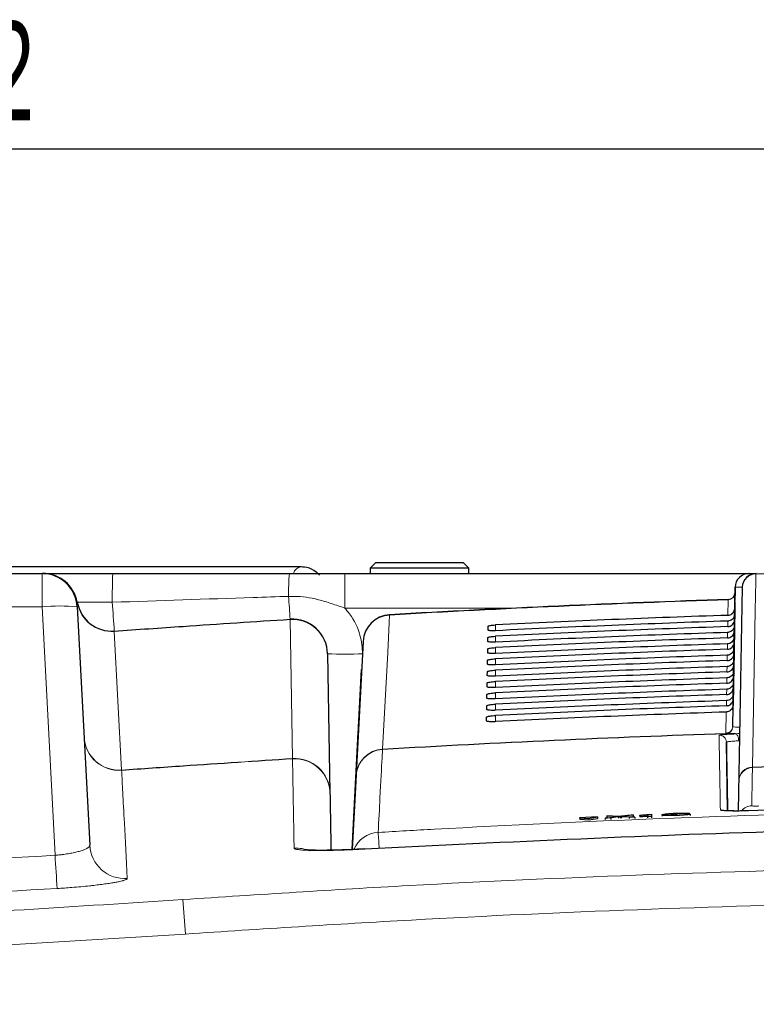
# Paper-space layout 'Blatt5' of a CAD drawing. Header units: millimetres. Extents: x 5 to 418, y 2 to 292.
# Tile 18 of 30: x 211 to 238, y 238 to 273. Entities that reach past the tile are written whole.
import ezdxf

# ---------------------------------------------------------------- set-up
doc = ezdxf.new("R2010")
doc.units = ezdxf.units.MM
doc.layers.add('SLD-0', color=7, linetype='Continuous')
doc.styles.add('SLDTEXTSTYLE1', font='TXT', dxfattribs={"width": 0.605})
doc.dimstyles.new('SLDDIMSTYLE6', dxfattribs={"dimtxt": 3.5, "dimasz": 3.302, "dimexe": 0, "dimexo": 0.0625, "dimgap": 0.875, "dimtad": 1, "dimlfac": 2, "dimrnd": 1e-09, "dimzin": 12, "dimdsep": 46, "dimtxsty": 'SLDTEXTSTYLE1', "dimsah": 1, "dimcen": 0.09, "dimadec": 0, "dimazin": 3, "dimtfac": 1, "dimtofl": 0, "dimtmove": 0, "dimatfit": 3, "dimfxl": 1, "dimfrac": 2, "dimtolj": 1, "dimtzin": 12, "dimarcsym": 0})

# ---------------------------------------------------------------- blocks, each defined once
blk = doc.blocks.new('_D_34')
at = {"layer": 'SLD-0', "color": 7}
for p, q in [((113.293, 153.905), (113.293, 269.669)), ((309.293, 153.905), (309.293, 269.669)), ((113.293, 268.669), (309.293, 268.669))]:
    blk.add_line(p, q, dxfattribs=at)
for points in [[(113.293, 268.669), (116.595, 268.161), (116.595, 269.177)], [(309.293, 268.669), (305.991, 269.177), (305.991, 268.161)]]:
    blk.add_solid(points, dxfattribs=at)
at = {"layer": 'SLD-0', "color": 7, "insert": (207.282, 273.18), "char_height": 3.5, "attachment_point": 1, "style": 'SLDTEXTSTYLE1'}
blk.add_mtext('392', dxfattribs=at)

psp = doc.layouts.new('Blatt5')

# ---------------------------------------------------------------- linework, layer by layer
at = {"color": 7, "linetype": 'Continuous', "lineweight": 25}
for p, q in [((221.474, 253.8488), (207.2877, 253.8488)), ((224.1176, 254.0073), (223.9176, 253.8073)), ((223.9176, 253.8073), (223.9176, 253.6183)), ((227.4176, 253.8073), (223.9176, 253.8073)), ((224.1176, 254.0073), (227.2176, 254.0073)), ((227.4176, 253.8073), (227.2176, 254.0073)), ((227.4176, 253.6183), (227.4176, 253.8073)), ((132.801, 253.6183), (212.2841, 253.6183)), ((212.3279, 253.6183), (214.7911, 253.6183)), ((223.0246, 253.6183), (237.3589, 253.6183)), ((237.3589, 253.6183), (237.6097, 253.6183)), ((236.773, 248.1989), (236.859, 253.127)), ((236.859, 253.127), (236.8539, 252.8369)), ((237.1097, 253.127), (236.9714, 245.2002)), ((236.6141, 252.6959), (236.6141, 252.6959)), ((236.8558, 252.9414), (236.8556, 252.9303)), ((236.8558, 252.9414), (236.8558, 252.9414)), ((213.5324, 252.4337), (213.9751, 243.9873)), ((236.8458, 252.3727), (236.7862, 248.9566)), ((236.79, 249.1742), (236.8458, 252.3727)), ((236.8458, 252.3727), (236.7932, 249.3594)), ((236.797, 249.5751), (236.8458, 252.3727)), ((236.8458, 252.3727), (236.8003, 249.7622)), ((236.804, 249.976), (236.8458, 252.3727)), ((236.8458, 252.3727), (236.8073, 250.165)), ((236.811, 250.3769), (236.8458, 252.3727)), ((236.8458, 252.3727), (236.8143, 250.5678)), ((236.818, 250.7779), (236.8458, 252.3727)), ((236.8458, 252.3727), (236.8214, 250.9706)), ((236.825, 251.1788), (236.8458, 252.3727)), ((236.8458, 252.3727), (236.8284, 251.3734)), ((236.832, 251.5797), (236.8458, 252.3727)), ((236.8458, 252.3727), (236.8354, 251.7762)), ((236.839, 251.9806), (236.8458, 252.3727)), ((236.8458, 252.3727), (236.8425, 252.179)), ((236.8457, 252.3727), (236.846, 252.3815)), ((236.8501, 252.6183), (236.8458, 252.3727)), ((236.8458, 252.3727), (236.8501, 252.6183)), ((236.8501, 252.6183), (236.8458, 252.3727)), ((236.8458, 252.3727), (236.8501, 252.6183)), ((236.8501, 252.6183), (236.8458, 252.3727)), ((236.8458, 252.3727), (236.8501, 252.6183)), ((236.8501, 252.6183), (236.8458, 252.3727)), ((236.8458, 252.3727), (236.8501, 252.6183)), ((236.8501, 252.6183), (236.8458, 252.3727)), ((236.8458, 252.3727), (236.8501, 252.6183)), ((236.8501, 252.6183), (236.8458, 252.3727)), ((236.8458, 252.3727), (236.8501, 252.6183)), ((236.8501, 252.6183), (236.8458, 252.3727)), ((236.8458, 252.3727), (236.8501, 252.6183)), ((236.8501, 252.6183), (236.8458, 252.3727)), ((236.8458, 252.3727), (236.8501, 252.6183)), ((236.8501, 252.6183), (236.8458, 252.3727)), ((236.846, 252.3815), (236.8501, 252.6183)), ((236.8501, 252.6183), (236.8501, 252.6183)), ((236.8501, 252.6183), (236.8501, 252.6183)), ((236.8501, 252.6183), (236.8501, 252.6183)), ((236.8501, 252.6183), (236.8501, 252.6183)), ((236.8501, 252.6183), (236.8501, 252.6183)), ((236.8501, 252.6183), (236.8501, 252.6183)), ((236.8501, 252.6183), (236.8501, 252.6183)), ((236.8501, 252.6183), (236.8501, 252.6183)), ((236.8501, 252.6183), (236.8501, 252.6183)), ((224.609, 252.1549), (224.609, 252.1549)), ((228.1, 251.6119), (228.1024, 251.746)), ((228.1, 251.6099), (228.1024, 251.746)), ((228.093, 251.2096), (228.0953, 251.3437)), ((228.093, 251.2077), (228.0953, 251.3437)), ((223.6674, 251.2089), (223.2808, 243.8331)), ((228.0859, 250.8055), (228.0883, 250.9415)), ((228.086, 250.8074), (228.0883, 250.9415)), ((222.4078, 250.7707), (222.4938, 245.8459)), ((228.0789, 250.4033), (228.0813, 250.5392)), ((228.079, 250.4051), (228.0813, 250.5392)), ((223.2808, 243.8331), (223.6155, 250.2183)), ((223.6026, 249.9727), (223.6155, 250.2183)), ((223.6155, 250.2183), (223.6026, 249.9727)), ((223.6155, 250.2183), (223.6026, 249.9727)), ((223.2808, 243.8331), (223.6026, 249.9727)), ((223.6026, 249.9727), (223.2808, 243.8331)), ((223.6026, 249.9727), (223.2808, 243.8331)), ((223.5917, 249.7645), (223.5963, 249.8527)), ((228.0719, 250.0028), (228.0743, 250.1369)), ((228.0719, 250.001), (228.0743, 250.1369)), ((223.2808, 243.8331), (223.5835, 249.6081)), ((223.5789, 249.5199), (223.2808, 243.8331)), ((228.0649, 249.6006), (228.0673, 249.7347)), ((228.0649, 249.5988), (228.0673, 249.7347)), ((223.2808, 243.8331), (223.5624, 249.2057)), ((223.5705, 249.3602), (223.5752, 249.4503)), ((228.0579, 249.1983), (228.0602, 249.3324)), ((228.0579, 249.1966), (228.0602, 249.3324)), ((223.5577, 249.1155), (223.2808, 243.8331)), ((228.0508, 248.7944), (228.0532, 248.9301)), ((228.0509, 248.796), (228.0532, 248.9301)), ((228.0438, 248.3937), (228.0462, 248.5278)), ((228.0438, 248.3922), (228.0462, 248.5278)), ((223.5069, 248.1472), (223.5119, 248.243)), ((223.2808, 243.8331), (223.4991, 247.9984)), ((223.4941, 247.9025), (223.2808, 243.8331)), ((223.4857, 247.7428), (223.4908, 247.8406)), ((223.2808, 243.8331), (223.478, 247.5959)), ((223.4729, 247.4982), (223.2808, 243.8331)), ((223.4645, 247.3385), (223.4698, 247.4381)), ((236.5899, 245.2067), (236.5474, 247.6399)), ((223.2808, 243.8331), (223.4569, 247.1935)), ((223.4517, 247.0938), (223.2808, 243.8331)), ((223.2808, 243.8331), (223.4358, 246.791)), ((223.4433, 246.9341), (223.4487, 247.0357)), ((223.4305, 246.6895), (223.2808, 243.8331)), ((223.2808, 243.8331), (223.4147, 246.3886)), ((223.4181, 246.4525), (223.4172, 246.4355)), ((223.4222, 246.5298), (223.4276, 246.6332)), ((223.4093, 246.2851), (223.2808, 243.8331)), ((223.401, 246.1254), (223.4065, 246.2307)), ((236.9903, 246.2813), (236.9897, 246.2491)), ((223.2808, 243.8331), (223.3937, 245.9861)), ((223.3881, 245.8808), (223.2808, 243.8331)), ((231.9808, 244.9891), (231.3462, 244.9641)), ((231.3462, 244.9641), (231.6647, 244.9401)), ((231.3462, 244.9641), (231.3482, 244.9143)), ((231.6647, 244.9401), (231.9808, 244.9891)), ((231.9808, 244.9891), (231.9828, 244.9392)), ((232.2543, 244.945), (232.6776, 245.0028)), ((232.452, 244.9527), (232.2543, 244.945)), ((232.3106, 245.0237), (232.5058, 245.0313)), ((232.6776, 245.0028), (232.3106, 245.0237)), ((232.3106, 245.0237), (232.3126, 244.9738)), ((232.3198, 244.9734), (232.3126, 244.9738)), ((232.723, 244.9897), (232.452, 244.9527)), ((232.452, 244.9527), (232.4539, 244.9034)), ((232.5058, 245.0313), (232.707, 245.0199)), ((232.7769, 244.9971), (232.7788, 244.9486)), ((233.1048, 244.9784), (232.8242, 244.9944)), ((232.8416, 245.0252), (233.0408, 245.0524)), ((233.2388, 245.0602), (232.8742, 245.0104)), ((232.8742, 245.0104), (233.3002, 244.9861)), ((233.0408, 245.0524), (233.2388, 245.0602)), ((233.3002, 244.9861), (233.1048, 244.9784)), ((233.1048, 244.9784), (233.1067, 244.9304)), ((233.2388, 245.0602), (233.2407, 245.0121)), ((233.3002, 244.9861), (233.3021, 244.9383)), ((233.4832, 245.0416), (233.4829, 245.0506)), ((233.4832, 245.0416), (233.4851, 244.9939)), ((233.75, 245.0038), (233.7481, 245.0633)), ((233.8974, 245.0096), (233.75, 245.0038)), ((233.75, 245.0038), (233.7519, 244.9562)), ((233.8, 245.0822), (233.8948, 245.086)), ((233.8948, 245.086), (233.8974, 245.0096)), ((233.8948, 245.086), (233.8967, 245.0382)), ((233.8974, 245.0096), (233.8992, 244.962)), ((234.2644, 245.0628), (234.2663, 245.015)), ((234.785, 245.1131), (234.7869, 245.0643)), ((235.2362, 245.1175), (235.0742, 245.1088)), ((235.1045, 245.084), (235.2666, 245.0879)), ((235.2362, 245.1175), (235.2373, 245.0872)), ((235.2666, 245.0879), (235.2686, 245.038)), ((231.3482, 244.9143), (231.6667, 244.8902)), ((231.6647, 244.9401), (231.6667, 244.8902)), ((231.6667, 244.8902), (231.9828, 244.9392)), ((232.2543, 244.945), (232.2562, 244.8951))]:
    psp.add_line(p, q, dxfattribs=at)
at = {"color": 7, "linetype": 'Continuous', "lineweight": 18}
for p, q in [((212.2841, 252.4337), (212.2841, 253.6183)), ((223.0246, 252.3901), (223.0246, 253.6183)), ((236.9903, 246.2813), (237.1097, 253.127)), ((237.1097, 253.127), (237.1097, 253.127)), ((236.6042, 252.1344), (236.6138, 252.687)), ((236.6138, 252.687), (236.6141, 252.6959)), ((236.8556, 252.9303), (236.846, 252.3815)), ((212.2841, 252.4337), (132.801, 252.4337)), ((212.7454, 243.6317), (212.2841, 252.4337)), ((213.5339, 252.5844), (213.5324, 252.4337)), ((213.5346, 252.5963), (213.5339, 252.5844)), ((214.7774, 252.5963), (213.5346, 252.5963)), ((229.0791, 252.3901), (223.0246, 252.3901)), ((236.8458, 252.3727), (236.8457, 252.3727)), ((221.166, 247.0597), (221.0798, 251.9845)), ((224.6095, 252.1461), (224.609, 252.1549)), ((236.5972, 251.7335), (236.6006, 251.9307)), ((236.8425, 252.179), (236.839, 251.9806)), ((214.8478, 251.5652), (214.8465, 251.5771)), ((228.3676, 251.5894), (228.3676, 251.7946)), ((236.8354, 251.7762), (236.832, 251.5797)), ((214.8478, 251.5652), (215.1057, 246.6531)), ((228.3676, 251.1865), (228.3676, 251.3937)), ((236.5902, 251.3326), (236.5936, 251.5279)), ((236.8284, 251.3734), (236.825, 251.1788)), ((223.4181, 246.4525), (223.6674, 251.2089)), ((223.6674, 251.2089), (223.6674, 251.2089)), ((228.3676, 250.7837), (228.3676, 250.9927)), ((236.5832, 250.9316), (236.5866, 251.1251)), ((236.8214, 250.9706), (236.818, 250.7779)), ((228.3676, 250.3808), (228.3676, 250.5917)), ((236.5762, 250.5307), (236.5795, 250.7223)), ((236.8143, 250.5678), (236.811, 250.3769)), ((228.3676, 249.978), (228.3676, 250.1908)), ((236.5692, 250.1298), (236.5725, 250.3195)), ((236.5622, 249.7289), (236.5655, 249.9167)), ((236.8073, 250.165), (236.804, 249.976)), ((228.3676, 249.5751), (228.3676, 249.7898)), ((236.5552, 249.3279), (236.5585, 249.5139)), ((236.8003, 249.7622), (236.797, 249.5751)), ((228.3676, 249.1723), (228.3676, 249.3888)), ((236.7932, 249.3594), (236.79, 249.1742)), ((228.3676, 248.7694), (228.3676, 248.9879)), ((236.5483, 248.927), (236.5515, 249.1111)), ((236.7862, 248.9566), (236.773, 248.1989)), ((228.3676, 248.3666), (228.3676, 248.5869)), ((236.5313, 247.9556), (236.5444, 248.7083)), ((236.773, 248.1989), (236.774, 248.1906)), ((236.774, 248.1906), (236.779, 248.1843)), ((236.5326, 247.9476), (236.5313, 247.9556)), ((236.5389, 247.9393), (236.5326, 247.9476)), ((224.3578, 247.3811), (224.3592, 247.3897)), ((221.1664, 247.0483), (221.166, 247.0597)), ((237.472, 246.7391), (237.4731, 246.7552)), ((236.9714, 245.2002), (236.9897, 246.2491)), ((232.723, 244.9897), (232.7249, 244.9411)), ((232.8242, 244.9944), (232.8261, 244.946))]:
    psp.add_line(p, q, dxfattribs=at)
at = {"color": 7, "linetype": 'Continuous', "lineweight": 18, "flags": 128}
for points in [[(237.593, 253.601), (237.5885, 253.3419), (237.5703, 252.3055), (237.4977, 248.1597), (237.4731, 246.7552)], [(224.6095, 252.1461), (224.5955, 251.8797), (224.5394, 250.8138), (224.3592, 247.3897)], [(236.9867, 247.6865), (236.9825, 247.7341), (236.9748, 247.7797), (236.9636, 247.8216), (236.9495, 247.8584), (236.933, 247.8886), (236.9147, 247.9112), (236.8952, 247.9254), (236.8753, 247.9305)], [(237.472, 246.7391), (237.4709, 246.6767), (237.4665, 246.4273), (237.4483, 245.3846)]]:
    psp.add_lwpolyline(points, dxfattribs=at)
at = {"color": 7, "linetype": 'Continuous', "lineweight": 18}
for centre, radius, start, end in [((221.5061, 253.531), 0.3194, 95.71013, 163.56836), ((212.3029, 252.3684), 1.2499, 9.9497, 89.99677), ((236.0415, 252.8219), 21.2653, 177.85377, 180.6079), ((228.7316, 252.9644), 7.7055, 175.13165, 181.17666), ((237.6001, 253.1104), 0.4907, 90.83095, 178.05314), ((237.6166, 253.595), 0.0243, 106.55634, 165.709), ((377.7129, 262.4728), 156.9831, 183.530367, 183.826508), ((253.1176, -247.0317), 499.9912, 91.891572, 93.268618), ((236.6069, 252.9357), 0.2488, 271.59586, 358.76105), ((212.9083, 246.4519), 6.0143, 84.04331, 95.95669), ((214.7597, 252.8081), 1.2461, 190.34357, 274.05203), ((419.3019, 265.9566), 204.9604, 183.737472, 184.023055), ((221.1554, 251.9905), 0.0758, 175.47905, 184.52095), ((221.1635, 250.7426), 1.2447, 1.29334, 93.85428), ((224.6602, 251.153), 0.9944, 92.92279, 176.77859), ((223.0327, 268.6801), 17.9203, 268.00162, 271.99838), ((236.5243, 248.2043), 0.2488, 271.62305, 358.7612), ((236.5236, 248.198), 0.2506, 272.07739, 358.3284), ((236.529, 248.1891), 0.25, 272.2748, 358.88583), ((215.0221, 247.8886), 1.2497, 183.01364, 273.83897), ((215.0163, 247.8941), 1.2443, 183.28143, 274.1209), ((253.1176, -247.0317), 495.257, 91.919054, 93.328904), ((236.2975, 247.6355), 0.25, 1.01182, 91.95839), ((224.4109, 246.3966), 0.9944, 92.98217, 176.77889), ((221.2494, 245.8178), 1.2447, 1.29328, 93.84438), ((221.2446, 245.8011), 1.2497, 1.01429, 93.59121), ((224.4156, 246.383), 0.9998, 93.31444, 176.99074), ((237.4891, 246.2399), 0.4995, 91.95675, 178.94807), ((237.4806, 246.2646), 0.4907, 90.87432, 178.05408), ((253.1176, -196.3817), 443.413, 87.978076, 92.021924), ((214.9836, 246.6474), 0.1223, 357.33326, 2.66087), ((237.4658, 244.8846), 0.5003, 92.00553, 139.79922), ((236.3436, 244.9888), 0.2504, 64.35013, 91.95167), ((224.2609, 243.4434), 0.9996, 93.30523, 156.67866), ((176.6203, 241.1302), 47.6981, 3.29741, 3.98065), ((215.2215, 244.0545), 1.2482, 183.0857, 273.89484), ((318.1358, 250.0126), 105.5834, 183.464742, 184.105571), ((221.2997, 242.632), 1.2526, 67.32318, 93.53807), ((-83.6876, 220.0626), 301.7729, 3.948293, 4.180663)]:
    psp.add_arc(centre, radius, start, end, dxfattribs=at)
at = {"color": 7, "linetype": 'Continuous', "lineweight": 25}
for centre, radius, start, end in [((212.2841, 252.3683), 1.25, 3, 90), ((212.3056, 252.3683), 1.25, 10.50944, 90), ((237.3589, 253.1183), 0.5, 90, 179), ((237.3589, 253.1183), 0.5, 90, 179), ((237.6097, 253.1183), 0.5, 90, 179), ((237.6097, 253.1183), 0.5, 90, 179), ((253.1176, -247.0317), 500, 91.891508, 93.268618), ((236.6058, 252.9457), 0.25, 271.89151, 359), ((236.6058, 252.9457), 0.25, 271.89151, 359), ((214.7637, 252.8243), 1.25, 190.50944, 273.80052), ((221.158, 250.7489), 1.25, 1, 93.58814), ((224.666, 251.1565), 1, 93.26862, 177), ((224.666, 251.1565), 1, 93.26862, 177), ((253.1176, -247.0317), 495.2486, 91.91836, 93.329121), ((253.1176, -196.3817), 443.3969, 87.977857, 92.022143)]:
    psp.add_arc(centre, radius, start, end, dxfattribs=at)
at = {"color": 7, "linetype": 'Continuous', "lineweight": 18}
psp.add_ellipse((237.859, 253.1183), major_axis=(1, -0.0087), ratio=0.0087242, start_param=2.4177125, end_param=3.1415165, dxfattribs=at)
at = {"color": 7, "linetype": 'Continuous', "lineweight": 25}
for centre, major_axis, start_param, end_param in [((253.1176, -248.2009), (0.0178, 500.6077), 0.0330284, 0.0494958), ((253.1176, -245.8684), (-0.0177, 498.0731), 0.0331323, 0.0496765), ((253.1176, -248.1999), (0.0178, 500.2063), 0.0330689, 0.0495355), ((253.1176, -245.8694), (-0.0177, 497.6717), 0.0331732, 0.0497167), ((253.1176, -248.199), (0.0178, 499.8049), 0.0331094, 0.0495753), ((253.1176, -245.8703), (-0.0177, 497.2703), 0.0332142, 0.0497569), ((253.1176, -248.1981), (0.0178, 499.4035), 0.03315, 0.0496152), ((253.1176, -245.8712), (-0.0177, 496.8689), 0.0332552, 0.0497971), ((253.1176, -248.1971), (0.0178, 499.0021), 0.0331907, 0.0496551), ((253.1176, -245.8722), (-0.0177, 496.4674), 0.0332962, 0.0498374), ((253.1176, -248.1962), (0.0177, 498.6007), 0.0332314, 0.0496951), ((253.1176, -245.8731), (-0.0177, 496.066), 0.0333374, 0.0498778), ((253.1176, -248.1952), (0.0177, 498.1992), 0.0332722, 0.0497351), ((253.1176, -245.874), (-0.0176, 495.6646), 0.0333786, 0.0499183), ((253.1176, -248.1943), (0.0177, 497.7978), 0.033313, 0.0497752), ((253.1176, -245.875), (-0.0176, 495.2632), 0.0334199, 0.0499588), ((253.1176, -248.1934), (0.0177, 497.3964), 0.033354, 0.0498154), ((253.1176, -245.8759), (-0.0176, 494.8618), 0.0334612, 0.0499994)]:
    psp.add_ellipse(centre, major_axis=major_axis, ratio=0.9999973, start_param=start_param, end_param=end_param, dxfattribs=at)
for points, knots in [([(222.1217, 253.5636), (222.057, 253.6208), (221.904, 253.7562), (221.6689, 253.8401), (221.5138, 253.847), (221.474, 253.8488)], [0, 0, 0, 0, 0.352871, 0.8338583, 1, 1, 1, 1]), ([(214.7911, 253.6183), (216.4577, 253.6183), (218.5454, 253.6183), (220.6328, 253.6183), (221.0539, 253.6183)], [0, 0, 0, 0, 0.798254, 1, 1, 1, 1]), ([(221.0539, 253.6183), (221.3824, 253.6183), (222.0397, 253.6183), (222.6962, 253.6183), (223.0246, 253.6183)], [0, 0, 0, 0, 0.4997166, 1, 1, 1, 1]), ([(236.6042, 252.1344), (236.632, 252.1381), (236.6878, 252.1454), (236.7609, 252.1909), (236.8155, 252.256), (236.8407, 252.321), (236.8446, 252.3608), (236.8457, 252.3727)], [0, 0, 0, 0, 0.225254, 0.4504807, 0.6764687, 0.9039241, 1, 1, 1, 1]), ([(214.8465, 251.5771), (215.662, 251.6331), (217.7395, 251.776), (219.8175, 251.9131), (221.0798, 251.9964)], [0, 0, 0, 0, 0.3925171, 1, 1, 1, 1]), ([(236.5972, 251.7335), (236.625, 251.7372), (236.6808, 251.7445), (236.754, 251.7899), (236.8085, 251.8551), (236.8349, 251.9229), (236.838, 251.9658), (236.839, 251.9806)], [0, 0, 0, 0, 0.2200079, 0.4399891, 0.6607138, 0.8828719, 1, 1, 1, 1]), ([(236.8425, 252.179), (236.8392, 252.1504), (236.8325, 252.0932), (236.7873, 252.0177), (236.7219, 251.9616), (236.6553, 251.9352), (236.6139, 251.9318), (236.6006, 251.9307)], [0, 0, 0, 0, 0.2249122, 0.4498651, 0.6736204, 0.8949376, 1, 1, 1, 1]), ([(228.3676, 251.5894), (228.3561, 251.5889), (228.3149, 251.587), (228.2457, 251.5865), (228.1725, 251.59), (228.121, 251.5974), (228.1015, 251.6054), (228.1003, 251.6106), (228.1, 251.6119)], [0, 0, 0, 0, 0.0819832, 0.2941466, 0.5056511, 0.7175519, 0.931033, 1, 1, 1, 1]), ([(228.1024, 251.746), (228.1029, 251.7476), (228.1046, 251.7533), (228.1273, 251.7637), (228.1821, 251.7763), (228.2584, 251.7868), (228.3244, 251.7924), (228.361, 251.7943), (228.3676, 251.7946)], [0, 0, 0, 0, 0.0850535, 0.3019905, 0.5196115, 0.7367694, 0.9522337, 1, 1, 1, 1]), ([(236.5902, 251.3326), (236.6181, 251.3362), (236.6738, 251.3436), (236.747, 251.389), (236.8015, 251.4542), (236.8279, 251.522), (236.831, 251.5649), (236.832, 251.5797)], [0, 0, 0, 0, 0.2200138, 0.4400009, 0.6607316, 0.8828958, 1, 1, 1, 1]), ([(236.8354, 251.7762), (236.8321, 251.7476), (236.8255, 251.6904), (236.7803, 251.6149), (236.7149, 251.5588), (236.6482, 251.5324), (236.6069, 251.529), (236.5936, 251.5279)], [0, 0, 0, 0, 0.2249182, 0.4498771, 0.6736383, 0.8949613, 1, 1, 1, 1]), ([(228.0953, 251.3437), (228.0959, 251.3454), (228.0978, 251.3513), (228.1217, 251.3621), (228.1783, 251.375), (228.2569, 251.3858), (228.3243, 251.3914), (228.3613, 251.3933), (228.3676, 251.3937)], [0, 0, 0, 0, 0.0885369, 0.3054942, 0.5231207, 0.7402623, 0.9556958, 1, 1, 1, 1]), ([(236.8284, 251.3734), (236.8251, 251.3448), (236.8185, 251.2876), (236.7733, 251.2121), (236.7079, 251.156), (236.6412, 251.1296), (236.5999, 251.1262), (236.5866, 251.1251)], [0, 0, 0, 0, 0.2249241, 0.449889, 0.6736562, 0.8949851, 1, 1, 1, 1]), ([(228.0883, 250.9415), (228.0889, 250.9433), (228.091, 250.9494), (228.116, 250.9606), (228.1745, 250.9737), (228.2554, 250.9848), (228.3241, 250.9904), (228.3616, 250.9924), (228.3676, 250.9927)], [0, 0, 0, 0, 0.0918409, 0.3088174, 0.5264491, 0.7435751, 0.9589796, 1, 1, 1, 1]), ([(228.3676, 251.1865), (228.3553, 251.186), (228.3126, 251.1841), (228.2412, 251.1836), (228.1663, 251.1872), (228.1139, 251.1949), (228.0944, 251.2031), (228.0933, 251.2084), (228.093, 251.2096)], [0, 0, 0, 0, 0.0853594, 0.2975052, 0.5090059, 0.7209231, 0.9344343, 1, 1, 1, 1]), ([(236.8214, 250.9706), (236.8181, 250.942), (236.8114, 250.8848), (236.7663, 250.8093), (236.7008, 250.7532), (236.6342, 250.7268), (236.5928, 250.7234), (236.5795, 250.7223)], [0, 0, 0, 0, 0.2249301, 0.449901, 0.6736741, 0.8950089, 1, 1, 1, 1]), ([(236.5832, 250.9316), (236.6111, 250.9353), (236.6668, 250.9427), (236.74, 250.9881), (236.7945, 251.0533), (236.8209, 251.1211), (236.824, 251.164), (236.825, 251.1788)], [0, 0, 0, 0, 0.2200197, 0.4400127, 0.6607494, 0.8829196, 1, 1, 1, 1]), ([(228.0813, 250.5392), (228.082, 250.5411), (228.0842, 250.5474), (228.1104, 250.559), (228.1707, 250.5725), (228.2539, 250.5837), (228.324, 250.5895), (228.3619, 250.5915), (228.3676, 250.5917)], [0, 0, 0, 0, 0.09497923, 0.31197387, 0.5296104, 0.74672165, 0.96209856, 1, 1, 1, 1]), ([(228.3676, 250.7837), (228.3545, 250.7831), (228.3102, 250.7811), (228.2367, 250.7807), (228.1602, 250.7845), (228.1068, 250.7924), (228.0873, 250.8008), (228.0862, 250.8062), (228.086, 250.8074)], [0, 0, 0, 0, 0.0885636, 0.3006931, 0.5121907, 0.724124, 0.9376639, 1, 1, 1, 1]), ([(236.8143, 250.5678), (236.811, 250.5392), (236.8044, 250.482), (236.7592, 250.4065), (236.6938, 250.3504), (236.6272, 250.324), (236.5858, 250.3206), (236.5725, 250.3195)], [0, 0, 0, 0, 0.2249361, 0.4499129, 0.673692, 0.8950327, 1, 1, 1, 1]), ([(236.5762, 250.5307), (236.6041, 250.5344), (236.6598, 250.5418), (236.733, 250.5872), (236.7875, 250.6523), (236.8139, 250.7201), (236.817, 250.7631), (236.818, 250.7779)], [0, 0, 0, 0, 0.2200256, 0.4400245, 0.6607672, 0.8829435, 1, 1, 1, 1]), ([(228.0743, 250.1369), (228.075, 250.139), (228.0773, 250.1455), (228.1047, 250.1574), (228.1669, 250.1712), (228.2524, 250.1827), (228.3238, 250.1885), (228.3622, 250.1905), (228.3676, 250.1908)], [0, 0, 0, 0, 0.097964, 0.3149759, 0.5326169, 0.7497141, 0.965065, 1, 1, 1, 1]), ([(228.3676, 250.3808), (228.3537, 250.3802), (228.3079, 250.3782), (228.2322, 250.3778), (228.154, 250.3817), (228.0997, 250.3899), (228.0803, 250.3985), (228.0792, 250.4039), (228.079, 250.4051)], [0, 0, 0, 0, 0.0916086, 0.3037232, 0.5152183, 0.7271671, 0.9407346, 1, 1, 1, 1]), ([(236.5692, 250.1298), (236.5971, 250.1335), (236.6528, 250.1408), (236.726, 250.1863), (236.7805, 250.2514), (236.8069, 250.3192), (236.81, 250.3621), (236.811, 250.3769)], [0, 0, 0, 0, 0.2200315, 0.4400364, 0.6607851, 0.8829674, 1, 1, 1, 1]), ([(223.5835, 249.6081), (223.585, 249.6364), (223.5879, 249.6931), (223.5919, 249.7679), (223.5948, 249.8235), (223.5965, 249.8558), (223.5964, 249.8538), (223.5963, 249.8527)], [0, 0, 0, 0, 0.2016526, 0.4033255, 0.6044083, 0.8042902, 1, 1, 1, 1]), ([(228.3676, 249.978), (228.353, 249.9773), (228.3055, 249.9753), (228.2277, 249.9749), (228.1479, 249.979), (228.0926, 249.9874), (228.0732, 249.9962), (228.0721, 250.0017), (228.0719, 250.0028)], [0, 0, 0, 0, 0.0945061, 0.3066068, 0.5181, 0.730064, 0.9436579, 1, 1, 1, 1]), ([(236.5622, 249.7289), (236.5901, 249.7325), (236.6459, 249.7399), (236.719, 249.7853), (236.7735, 249.8505), (236.7999, 249.9183), (236.803, 249.9612), (236.804, 249.976)], [0, 0, 0, 0, 0.2200375, 0.4400482, 0.660803, 0.8829914, 1, 1, 1, 1]), ([(236.8073, 250.165), (236.804, 250.1364), (236.7974, 250.0792), (236.7522, 250.0036), (236.6868, 249.9476), (236.6201, 249.9212), (236.5788, 249.9178), (236.5655, 249.9167)], [0, 0, 0, 0, 0.22494211, 0.44992495, 0.67370999, 0.89505656, 1, 1, 1, 1]), ([(223.5917, 249.7645), (223.5913, 249.758), (223.5907, 249.7451), (223.5879, 249.6925), (223.5842, 249.6222), (223.581, 249.5605), (223.5792, 249.5262), (223.5789, 249.5199)], [0, 0, 0, 0, 0.2359147, 0.471797, 0.7085457, 0.9467446, 1, 1, 1, 1]), ([(228.3676, 249.5751), (228.3522, 249.5745), (228.3032, 249.5723), (228.2232, 249.572), (228.1418, 249.5762), (228.0856, 249.5849), (228.0661, 249.5939), (228.0651, 249.5994), (228.0649, 249.6006)], [0, 0, 0, 0, 0.0972666, 0.3093545, 0.5208462, 0.7328249, 0.9464441, 1, 1, 1, 1]), ([(228.0673, 249.7347), (228.068, 249.7368), (228.0705, 249.7436), (228.0991, 249.7558), (228.1631, 249.7699), (228.2509, 249.7817), (228.3236, 249.7875), (228.3625, 249.7895), (228.3676, 249.7898)], [0, 0, 0, 0, 0.1008064, 0.3178345, 0.5354797, 0.7525636, 0.9678898, 1, 1, 1, 1]), ([(236.5552, 249.3279), (236.5831, 249.3316), (236.6389, 249.339), (236.712, 249.3844), (236.7665, 249.4496), (236.793, 249.5174), (236.796, 249.5603), (236.797, 249.5751)], [0, 0, 0, 0, 0.2200434, 0.4400601, 0.6608209, 0.8830154, 1, 1, 1, 1]), ([(236.8003, 249.7622), (236.797, 249.7336), (236.7904, 249.6764), (236.7452, 249.6008), (236.6797, 249.5448), (236.6131, 249.5184), (236.5718, 249.515), (236.5585, 249.5139)], [0, 0, 0, 0, 0.2249481, 0.449937, 0.673728, 0.8950805, 1, 1, 1, 1]), ([(223.5705, 249.3602), (223.5701, 249.3537), (223.5695, 249.3408), (223.5667, 249.2882), (223.563, 249.2179), (223.5598, 249.1562), (223.558, 249.1218), (223.5577, 249.1155)], [0, 0, 0, 0, 0.2359122, 0.4717919, 0.7085395, 0.9467394, 1, 1, 1, 1]), ([(223.5624, 249.2057), (223.5639, 249.234), (223.5668, 249.2907), (223.5708, 249.3655), (223.5737, 249.4211), (223.5754, 249.4534), (223.5753, 249.4513), (223.5752, 249.4503)], [0, 0, 0, 0, 0.2016552, 0.4033307, 0.6044153, 0.8042968, 1, 1, 1, 1]), ([(228.3676, 249.1723), (228.3514, 249.1716), (228.3008, 249.1694), (228.2186, 249.1691), (228.1356, 249.1735), (228.0785, 249.1823), (228.059, 249.1916), (228.0581, 249.1972), (228.0579, 249.1983)], [0, 0, 0, 0, 0.09989957, 0.31197559, 0.52346624, 0.73545924, 0.94910276, 1, 1, 1, 1]), ([(228.0602, 249.3324), (228.0611, 249.3346), (228.0637, 249.3416), (228.0934, 249.3542), (228.1593, 249.3686), (228.2494, 249.3806), (228.3235, 249.3866), (228.3629, 249.3886), (228.3676, 249.3888)], [0, 0, 0, 0, 0.1035163, 0.3205598, 0.538209, 0.7552801, 0.970583, 1, 1, 1, 1]), ([(236.5483, 248.927), (236.5761, 248.9307), (236.6319, 248.9381), (236.705, 248.9835), (236.7595, 249.0487), (236.786, 249.1165), (236.789, 249.1594), (236.79, 249.1742)], [0, 0, 0, 0, 0.2200494, 0.440072, 0.6608389, 0.8830395, 1, 1, 1, 1]), ([(236.7932, 249.3594), (236.7899, 249.3308), (236.7833, 249.2736), (236.7381, 249.198), (236.6727, 249.142), (236.6061, 249.1156), (236.5648, 249.1122), (236.5515, 249.1111)], [0, 0, 0, 0, 0.22495414, 0.44994902, 0.67374603, 0.89510441, 1, 1, 1, 1]), ([(228.3676, 248.7694), (228.3506, 248.7687), (228.2985, 248.7664), (228.2142, 248.7662), (228.1295, 248.7707), (228.0714, 248.7798), (228.052, 248.7892), (228.051, 248.795), (228.0509, 248.796)], [0, 0, 0, 0, 0.1024138, 0.3144788, 0.5259687, 0.7379756, 0.9516424, 1, 1, 1, 1]), ([(228.0532, 248.9301), (228.0541, 248.9325), (228.0569, 248.9397), (228.0878, 248.9526), (228.1555, 248.9674), (228.2479, 248.9796), (228.3233, 248.9856), (228.3632, 248.9876), (228.3676, 248.9879)], [0, 0, 0, 0, 0.1061028, 0.323161, 0.5408139, 0.7578729, 0.9731535, 1, 1, 1, 1]), ([(236.7862, 248.9566), (236.7829, 248.928), (236.7763, 248.8708), (236.7311, 248.7952), (236.6657, 248.7392), (236.599, 248.7128), (236.5577, 248.7094), (236.5444, 248.7083)], [0, 0, 0, 0, 0.22496017, 0.44996109, 0.67376409, 0.89512839, 1, 1, 1, 1]), ([(228.0462, 248.5278), (228.0472, 248.5303), (228.0501, 248.5377), (228.0822, 248.551), (228.1517, 248.5661), (228.2464, 248.5786), (228.3232, 248.5846), (228.3635, 248.5867), (228.3676, 248.5869)], [0, 0, 0, 0, 0.1085743, 0.3256464, 0.5433028, 0.7603502, 0.9756098, 1, 1, 1, 1]), ([(223.5069, 248.1472), (223.5066, 248.1407), (223.5059, 248.1278), (223.5031, 248.0752), (223.4995, 248.0049), (223.4962, 247.9432), (223.4944, 247.9088), (223.4941, 247.9025)], [0, 0, 0, 0, 0.2359045, 0.4717765, 0.7085205, 0.946724, 1, 1, 1, 1]), ([(223.4991, 247.9984), (223.5006, 248.0267), (223.5036, 248.0833), (223.5075, 248.1582), (223.5104, 248.2138), (223.5121, 248.2461), (223.512, 248.244), (223.5119, 248.243)], [0, 0, 0, 0, 0.20166302, 0.40334649, 0.60443607, 0.80431676, 1, 1, 1, 1]), ([(228.3676, 248.3666), (228.3498, 248.3658), (228.2961, 248.3635), (228.2097, 248.3633), (228.1234, 248.368), (228.0644, 248.3773), (228.0449, 248.3869), (228.044, 248.3927), (228.0438, 248.3937)], [0, 0, 0, 0, 0.1048171, 0.3168719, 0.5283614, 0.7403818, 0.9540709, 1, 1, 1, 1]), ([(223.4857, 247.7428), (223.4854, 247.7364), (223.4847, 247.7234), (223.482, 247.6709), (223.4783, 247.6006), (223.475, 247.5389), (223.4732, 247.5045), (223.4729, 247.4982)], [0, 0, 0, 0, 0.235902, 0.4717714, 0.7085142, 0.9467189, 1, 1, 1, 1]), ([(223.478, 247.5959), (223.4795, 247.6242), (223.4825, 247.6809), (223.4864, 247.7557), (223.4893, 247.8113), (223.491, 247.8437), (223.4909, 247.8416), (223.4908, 247.8406)], [0, 0, 0, 0, 0.20166565, 0.40335178, 0.60444305, 0.80432344, 1, 1, 1, 1]), ([(236.8753, 247.9305), (236.7926, 247.9306), (236.6207, 247.9309), (236.5669, 247.9364), (236.5389, 247.9393)], [0, 0, 0, 0, 0.4810346, 1, 1, 1, 1]), ([(223.4569, 247.1935), (223.4584, 247.2218), (223.4614, 247.2784), (223.4653, 247.3533), (223.4682, 247.4089), (223.4699, 247.4412), (223.4698, 247.4391), (223.4698, 247.4381)], [0, 0, 0, 0, 0.2016683, 0.4033571, 0.60445, 0.8043301, 1, 1, 1, 1]), ([(236.5474, 247.6399), (236.5528, 247.3313), (236.5628, 246.7556), (236.5813, 245.6976), (236.5899, 245.2067)], [0, 0, 0, 0, 0.5359368, 1, 1, 1, 1]), ([(223.4645, 247.3385), (223.4642, 247.332), (223.4635, 247.3191), (223.4608, 247.2665), (223.4571, 247.1962), (223.4538, 247.1345), (223.452, 247.1001), (223.4517, 247.0938)], [0, 0, 0, 0, 0.23589943, 0.47176619, 0.70850779, 0.94671371, 1, 1, 1, 1]), ([(223.4433, 246.9341), (223.443, 246.9277), (223.4423, 246.9147), (223.4396, 246.8622), (223.4359, 246.7919), (223.4327, 246.7302), (223.4309, 246.6958), (223.4305, 246.6895)], [0, 0, 0, 0, 0.2358969, 0.471761, 0.7085014, 0.9467085, 1, 1, 1, 1]), ([(223.4358, 246.791), (223.4373, 246.8193), (223.4403, 246.876), (223.4442, 246.9508), (223.4471, 247.0064), (223.4488, 247.0387), (223.4487, 247.0367), (223.4487, 247.0357)], [0, 0, 0, 0, 0.2016709, 0.4033624, 0.604457, 0.8043368, 1, 1, 1, 1]), ([(223.4222, 246.5298), (223.4218, 246.5233), (223.4211, 246.5104), (223.4184, 246.4578), (223.4147, 246.3875), (223.4115, 246.3258), (223.4097, 246.2914), (223.4093, 246.2851)], [0, 0, 0, 0, 0.2358943, 0.4717558, 0.708495, 0.9467033, 1, 1, 1, 1]), ([(223.4147, 246.3886), (223.4162, 246.4169), (223.4192, 246.4735), (223.4231, 246.5484), (223.426, 246.604), (223.4277, 246.6363), (223.4276, 246.6342), (223.4276, 246.6332)], [0, 0, 0, 0, 0.20167357, 0.40336773, 0.60446408, 0.80434358, 1, 1, 1, 1]), ([(223.401, 246.1254), (223.4006, 246.119), (223.3999, 246.106), (223.3972, 246.0535), (223.3935, 245.9831), (223.3903, 245.9215), (223.3885, 245.8871), (223.3881, 245.8808)], [0, 0, 0, 0, 0.2358917, 0.4717506, 0.7084886, 0.9466981, 1, 1, 1, 1]), ([(223.3937, 245.9861), (223.3951, 246.0144), (223.3981, 246.0711), (223.402, 246.1459), (223.4049, 246.2015), (223.4066, 246.2338), (223.4065, 246.2318), (223.4065, 246.2307)], [0, 0, 0, 0, 0.20167623, 0.40337308, 0.60447112, 0.80435032, 1, 1, 1, 1]), ([(222.4942, 245.8232), (222.4962, 245.7091), (222.5023, 245.3604), (222.5132, 244.7314), (222.525, 244.0568), (222.5293, 243.8097)], [0, 0, 0, 0, 0.2355351, 0.7200091, 1, 1, 1, 1]), ([(249.2666, 245.4305), (248.8011, 245.4311), (244.8229, 245.4362), (240.8462, 245.3144), (237.3348, 245.2068)], [0, 0, 0, 0, 0.11703551, 1, 1, 1, 1]), ([(232.707, 245.0199), (232.7199, 245.0191), (232.7379, 245.018), (232.7602, 245.0165), (232.7646, 245.0155), (232.7668, 245.0149)], [0, 0, 0, 0, 0.5612769, 0.7817626, 1, 1, 1, 1]), ([(232.7769, 244.9971), (232.7667, 244.9957), (232.7486, 244.9933), (232.7308, 244.9908), (232.723, 244.9897)], [0, 0, 0, 0, 0.5600016, 1, 1, 1, 1]), ([(232.7668, 245.0149), (232.7808, 245.0169), (232.8057, 245.0203), (232.8307, 245.0237), (232.8416, 245.0252)], [0, 0, 0, 0, 0.5599999, 1, 1, 1, 1]), ([(232.8242, 244.9944), (232.8154, 244.9949), (232.7995, 244.9958), (232.7838, 244.9967), (232.7769, 244.9971)], [0, 0, 0, 0, 0.5599998, 1, 1, 1, 1]), ([(233.4829, 245.0506), (233.5546, 245.0562), (233.6823, 245.066), (233.7641, 245.0773), (233.8, 245.0822)], [0, 0, 0, 0, 0.5604274, 1, 1, 1, 1]), ([(233.7481, 245.0633), (233.7026, 245.059), (233.6214, 245.0513), (233.5255, 245.0446), (233.4832, 245.0416)], [0, 0, 0, 0, 0.55968587, 1, 1, 1, 1]), ([(233.75, 245.0135), (233.7046, 245.0091), (233.6234, 245.0014), (233.5274, 244.9947), (233.4852, 244.9918)], [0, 0, 0, 0, 0.5596859, 1, 1, 1, 1]), ([(234.2644, 245.0628), (234.2704, 245.0686), (234.2824, 245.08), (234.41, 245.0986), (234.5977, 245.1134), (234.7276, 245.1193), (234.7925, 245.1222)], [0, 0, 0, 0, 0.2804925, 0.5595697, 0.7796153, 1, 1, 1, 1]), ([(234.7984, 245.044), (234.7122, 245.041), (234.5405, 245.0351), (234.3587, 245.0396), (234.279, 245.0501), (234.2692, 245.0586), (234.2644, 245.0628)], [0, 0, 0, 0, 0.2799551, 0.5580876, 0.7789116, 1, 1, 1, 1]), ([(234.785, 245.1131), (234.7444, 245.1113), (234.6633, 245.1078), (234.555, 245.0994), (234.4437, 245.0856), (234.4336, 245.076), (234.4264, 245.0692)], [0, 0, 0, 0, 0.1872234, 0.3739058, 0.5607363, 1, 1, 1, 1]), ([(234.4264, 245.0692), (234.4298, 245.0653), (234.4364, 245.0573), (234.5038, 245.049), (234.6373, 245.0476), (234.7343, 245.0507), (234.7829, 245.0522)], [0, 0, 0, 0, 0.281245, 0.5607156, 0.780138, 1, 1, 1, 1]), ([(234.787, 245.0633), (234.746, 245.0615), (234.6643, 245.0579), (234.5608, 245.0496), (234.4926, 245.0426), (234.4843, 245.0393), (234.4832, 245.0388)], [0, 0, 0, 0, 0.31785876, 0.63479889, 0.95199061, 1, 1, 1, 1]), ([(234.7829, 245.0522), (234.827, 245.0542), (234.9153, 245.0583), (235.0494, 245.0701), (235.0836, 245.0787), (235.1045, 245.084)], [0, 0, 0, 0, 0.28071123, 0.56090458, 1, 1, 1, 1]), ([(235.0742, 245.1088), (235.0614, 245.1106), (235.036, 245.1144), (234.9645, 245.117), (234.8743, 245.1163), (234.8148, 245.1142), (234.785, 245.1131)], [0, 0, 0, 0, 0.2805533, 0.55973893, 0.77965382, 1, 1, 1, 1]), ([(234.7925, 245.1222), (234.8488, 245.1242), (234.9613, 245.1281), (235.0995, 245.1279), (235.192, 245.124), (235.2214, 245.1197), (235.2362, 245.1175)], [0, 0, 0, 0, 0.2800806, 0.5594487, 0.7795488, 1, 1, 1, 1]), ([(235.2666, 245.0879), (235.2477, 245.0832), (235.21, 245.0739), (235.0889, 245.0606), (234.9435, 245.0504), (234.8468, 245.0461), (234.7984, 245.044)], [0, 0, 0, 0, 0.2802563, 0.5595462, 0.7795894, 1, 1, 1, 1]), ([(237.3348, 245.2074), (237.3299, 245.2073), (237.2062, 245.2026), (236.9594, 245.1988), (236.6656, 245.2013), (236.503, 245.209), (236.4336, 245.2179), (236.4335, 245.2179), (236.4334, 245.2179)], [0, 0, 0, 0, 0.01139426, 0.29064305, 0.57280671, 0.80944565, 0.93699822, 1, 1, 1, 1]), ([(282.5092, 243.734), (277.6163, 243.9907), (267.826, 244.5045), (253.33, 244.7161), (238.6234, 244.5689), (228.8327, 244.0976), (223.7289, 243.8519)], [0, 0, 0, 0, 0.2499135, 0.50004335, 0.73937639, 1, 1, 1, 1]), ([(223.729, 243.8559), (223.556, 243.8465), (223.1815, 243.8262), (222.6389, 243.8091), (222.1642, 243.8037), (221.8321, 243.8092), (221.6473, 243.8213), (221.626, 243.8242), (221.6179, 243.8253)], [0, 0, 0, 0, 0.1751261, 0.3790184, 0.5811017, 0.7574247, 0.9073491, 1, 1, 1, 1])]:
    psp.add_open_spline(points, degree=3, knots=knots, dxfattribs=at)
at = {"color": 7, "linetype": 'Continuous', "lineweight": 18}
for points, knots in [([(268.6422, 253.601), (266.0819, 253.6011), (260.9511, 253.6012), (254.9161, 253.6013), (249.7202, 253.6013), (245.3683, 253.6012), (241.0354, 253.6011), (238.4487, 253.601), (237.593, 253.601)], [0, 0, 0, 0, 0.2481436, 0.4972894, 0.5811434, 0.7488807, 0.9169293, 1, 1, 1, 1]), ([(221.0277, 252.8062), (220.6071, 252.7928), (218.5236, 252.7267), (216.4402, 252.6542), (214.7774, 252.5963)], [0, 0, 0, 0, 0.20187204, 1, 1, 1, 1]), ([(223.0246, 252.3901), (222.9456, 252.4176), (222.7107, 252.4991), (222.3269, 252.629), (221.8751, 252.7435), (221.4423, 252.8076), (221.1627, 252.8066), (221.0277, 252.8062)], [0, 0, 0, 0, 0.1222153, 0.3631253, 0.5921631, 0.8031898, 1, 1, 1, 1]), ([(223.6576, 250.7707), (223.6362, 250.9922), (223.5877, 251.4933), (223.3166, 252.039), (223.0812, 252.3221), (223.0246, 252.3901)], [0, 0, 0, 0, 0.3755747, 0.8498629, 1, 1, 1, 1]), ([(221.0798, 251.9845), (219.8175, 251.9012), (217.74, 251.7641), (215.6628, 251.6213), (214.8478, 251.5652)], [0, 0, 0, 0, 0.6076049, 1, 1, 1, 1]), ([(236.779, 248.1843), (236.8003, 248.1809), (236.8383, 248.175), (236.9669, 248.1747), (237.0233, 248.1746)], [0, 0, 0, 0, 0.5609849, 1, 1, 1, 1]), ([(236.2889, 247.8853), (236.2999, 247.8889), (236.322, 247.896), (236.4949, 247.9102), (236.6967, 247.9221), (236.8361, 247.9287), (236.8753, 247.9305)], [0, 0, 0, 0, 0.2949123, 0.58984463, 0.88480176, 1, 1, 1, 1]), ([(236.3351, 245.2391), (236.3349, 245.2498), (236.334, 245.3038), (236.3301, 245.5273), (236.3153, 246.3755), (236.2999, 247.2564), (236.2915, 247.7371), (236.2889, 247.8853)], [0, 0, 0, 0, 0.0088087, 0.0440433, 0.1849823, 0.7487663, 1, 1, 1, 1]), ([(236.8753, 247.9305), (236.9033, 247.933), (236.9532, 247.9373), (236.9994, 247.9516), (237.0195, 247.9579)], [0, 0, 0, 0, 0.563804, 1, 1, 1, 1]), ([(236.9867, 247.6865), (236.9573, 247.6848), (236.8528, 247.6785), (236.7016, 247.6667), (236.5721, 247.6519), (236.5556, 247.6439), (236.5474, 247.6399)], [0, 0, 0, 0, 0.1151457, 0.4100518, 0.7050246, 1, 1, 1, 1]), ([(215.1057, 246.6531), (215.8346, 246.7032), (217.8544, 246.8423), (219.8747, 246.9749), (221.166, 247.0597)], [0, 0, 0, 0, 0.3608435, 1, 1, 1, 1]), ([(221.1664, 247.0483), (219.875, 246.9636), (217.8546, 246.831), (215.8346, 246.6919), (215.1057, 246.6417)], [0, 0, 0, 0, 0.6391802, 1, 1, 1, 1]), ([(221.2224, 243.8823), (221.2187, 244.0953), (221.2063, 244.7995), (221.1887, 245.7932), (221.1746, 246.5888), (221.1684, 246.9351), (221.1664, 247.0483)], [0, 0, 0, 0, 0.1485416, 0.4910399, 0.8335047, 1, 1, 1, 1]), ([(224.3578, 247.3811), (224.3568, 247.3625), (224.3519, 247.2696), (224.3287, 246.8277), (224.2834, 245.9659), (224.2255, 244.8643), (224.2033, 244.4413)], [0, 0, 0, 0, 0.0322876, 0.1614382, 0.6780666, 1, 1, 1, 1]), ([(215.1057, 246.6417), (215.1185, 246.3969), (215.1441, 245.9056), (215.2076, 244.6916), (215.2702, 243.4979), (215.3063, 242.8091)], [0, 0, 0, 0, 0.2958083, 0.5936626, 1, 1, 1, 1]), ([(223.2808, 243.8331), (223.2921, 244.0491), (223.3208, 244.596), (223.3575, 245.2956), (223.3926, 245.9665), (223.409, 246.2792), (223.4172, 246.4355)], [0, 0, 0, 0, 0.1786606, 0.4523763, 0.7261744, 1, 1, 1, 1]), ([(224.2033, 244.4413), (224.8688, 244.4798), (228.1967, 244.672), (234.1907, 244.95), (242.1883, 245.1944), (250.1917, 245.307), (258.1994, 245.2901), (266.1777, 245.1403), (274.1236, 244.8713), (279.3956, 244.5847), (282.0319, 244.4413)], [0, 0, 0, 0, 0.0345653, 0.1728308, 0.3110963, 0.4493987, 0.587812, 0.7262622, 0.8631132, 1, 1, 1, 1]), ([(237.4483, 245.3846), (237.451, 245.3829), (237.4565, 245.3796), (237.4995, 245.3764), (237.5629, 245.3752), (237.6333, 245.3757), (237.6798, 245.3772), (237.6984, 245.3778)], [0, 0, 0, 0, 0.21475054, 0.42957932, 0.64381482, 0.85755118, 1, 1, 1, 1]), ([(237.3348, 245.2068), (237.2224, 245.2039), (236.9975, 245.1982), (236.6979, 245.1996), (236.4718, 245.2086), (236.3523, 245.2229), (236.34, 245.2345), (236.3351, 245.2391)], [0, 0, 0, 0, 0.2149218, 0.4298257, 0.6447637, 0.8597292, 1, 1, 1, 1]), ([(213.9751, 243.9873), (213.9746, 243.98), (213.9737, 243.9655), (213.9611, 243.9427), (213.9401, 243.9193), (213.9101, 243.8957), (213.8719, 243.8721), (213.8256, 243.8487), (213.7708, 243.8253), (213.7084, 243.8024), (213.6394, 243.7803), (213.5643, 243.759), (213.4819, 243.7385), (213.3658, 243.7128), (213.24, 243.6898), (213.1077, 243.6698), (212.9972, 243.6555), (212.876, 243.6422), (212.7891, 243.6352), (212.7454, 243.6317)], [0, 0, 0, 0, 0.0540218, 0.1084005, 0.1639026, 0.219793, 0.2736227, 0.3278112, 0.3831401, 0.438868, 0.4921197, 0.5457383, 0.6005314, 0.6557387, 0.7611715, 0.8147205, 0.8690923, 0.9341646, 1, 1, 1, 1]), ([(140.0254, 243.3135), (143.5842, 243.1384), (150.702, 242.7883), (161.3923, 242.496), (172.0898, 242.3732), (184.2196, 242.4513), (197.7775, 242.7939), (207.7552, 243.3524), (212.7454, 243.6317)], [0, 0, 0, 0, 0.1469096, 0.2938191, 0.440903, 0.5879869, 0.7939335, 1, 1, 1, 1]), ([(221.2224, 243.8823), (221.2233, 243.8791), (221.2258, 243.8694), (221.2476, 243.8575), (221.2883, 243.8455), (221.3557, 243.832), (221.4634, 243.82), (221.6026, 243.811), (221.7619, 243.8041), (221.9498, 243.8004), (222.162, 243.7998), (222.3318, 243.801), (222.5109, 243.8038), (222.7008, 243.8081), (222.8977, 243.814), (223.099, 243.8213), (223.3042, 243.83), (223.5148, 243.8401), (223.6573, 243.848), (223.7289, 243.8519)], [0, 0, 0, 0, 0.0352896, 0.1063942, 0.1422414, 0.1948473, 0.3018452, 0.3563656, 0.4090017, 0.5160637, 0.5706173, 0.6233307, 0.6764105, 0.7306451, 0.7852784, 0.8380104, 0.8911076, 0.9453553, 1, 1, 1, 1]), ([(217.2823, 242.0623), (219.9556, 242.2368), (225.3028, 242.5859), (233.3355, 242.9458), (241.3758, 243.1857), (248.8823, 243.2861), (255.8508, 243.2793), (263.1645, 243.1759), (271.3629, 242.9431), (277.4129, 242.6312), (280.4384, 242.4752)], [0, 0, 0, 0, 0.1271652, 0.2543633, 0.3816605, 0.5089907, 0.6107068, 0.7124397, 0.856196, 1, 1, 1, 1]), ([(212.8234, 242.4534), (212.9102, 242.4591), (213.0843, 242.4704), (213.3677, 242.4921), (213.6689, 242.5181), (213.9273, 242.5437), (214.1146, 242.5642), (214.2789, 242.5833), (214.4644, 242.6068), (214.6333, 242.6309), (214.7803, 242.6541), (214.9055, 242.6758), (215.0286, 242.7004), (215.1121, 242.7201), (215.1829, 242.7395), (215.2404, 242.7585), (215.2857, 242.7801), (215.3047, 242.7968), (215.3059, 242.806), (215.3063, 242.8091)], [0, 0, 0, 0, 0.0662252, 0.1328173, 0.2188778, 0.3050591, 0.3482624, 0.383793, 0.4555235, 0.5284441, 0.5652827, 0.6292867, 0.6919031, 0.7526868, 0.7827155, 0.8462366, 0.9087005, 0.9697467, 1, 1, 1, 1]), ([(212.8234, 242.4534), (207.8261, 242.1738), (197.8285, 241.6146), (182.0993, 241.214), (167.0868, 241.1998), (152.7996, 241.5161), (144.2393, 241.9283), (139.9583, 242.1345)], [0, 0, 0, 0, 0.2059479, 0.4120157, 0.6473558, 0.8236403, 1, 1, 1, 1]), ([(142.2199, 241.3308), (143.0523, 241.2899), (147.214, 241.0856), (154.7092, 240.8011), (164.7083, 240.5768), (174.7131, 240.5139), (184.722, 240.61), (195.1566, 240.8807), (206.0134, 241.3334), (213.5256, 241.8193), (217.2823, 242.0623)], [0, 0, 0, 0, 0.0332845, 0.1664263, 0.2995681, 0.4327439, 0.5660222, 0.6993347, 0.8496428, 1, 1, 1, 1]), ([(280.3678, 241.2534), (277.7933, 241.3881), (272.6438, 241.6576), (264.9105, 241.9096), (257.1715, 242.0502), (249.3374, 242.0682), (241.4116, 241.9622), (233.3947, 241.7233), (225.3786, 241.3643), (220.0392, 241.0158), (217.3691, 240.8415)], [0, 0, 0, 0, 0.1226782, 0.2453859, 0.3681827, 0.4910092, 0.6181743, 0.7453724, 0.8726697, 1, 1, 1, 1]), ([(217.3691, 240.8415), (211.1175, 240.4589), (198.6092, 239.6933), (179.8054, 239.2573), (164.1235, 239.3361), (151.5721, 239.6758), (145.297, 239.9642), (142.1574, 240.1085)], [0, 0, 0, 0, 0.2496543, 0.499512, 0.7495991, 0.874715, 1, 1, 1, 1])]:
    psp.add_open_spline(points, degree=3, knots=knots, dxfattribs=at)

# ---------------------------------------------------------------- dimensions: what is measured, and where the dimension line sits
at = {"layer": 'SLD-0', "color": 7}
dim = psp.add_linear_dim(base=(309.2926, 268.6687), p1=(113.2926, 153.9048), p2=(309.2926, 153.9048), dimstyle='SLDDIMSTYLE6', dxfattribs=at)
dim.commit()
dim.dimension.update_dxf_attribs({"geometry": '_D_34', "text_midpoint": (211.2926, 268.6687), "dimtype": 160})

doc.saveas('drawing.dxf')
